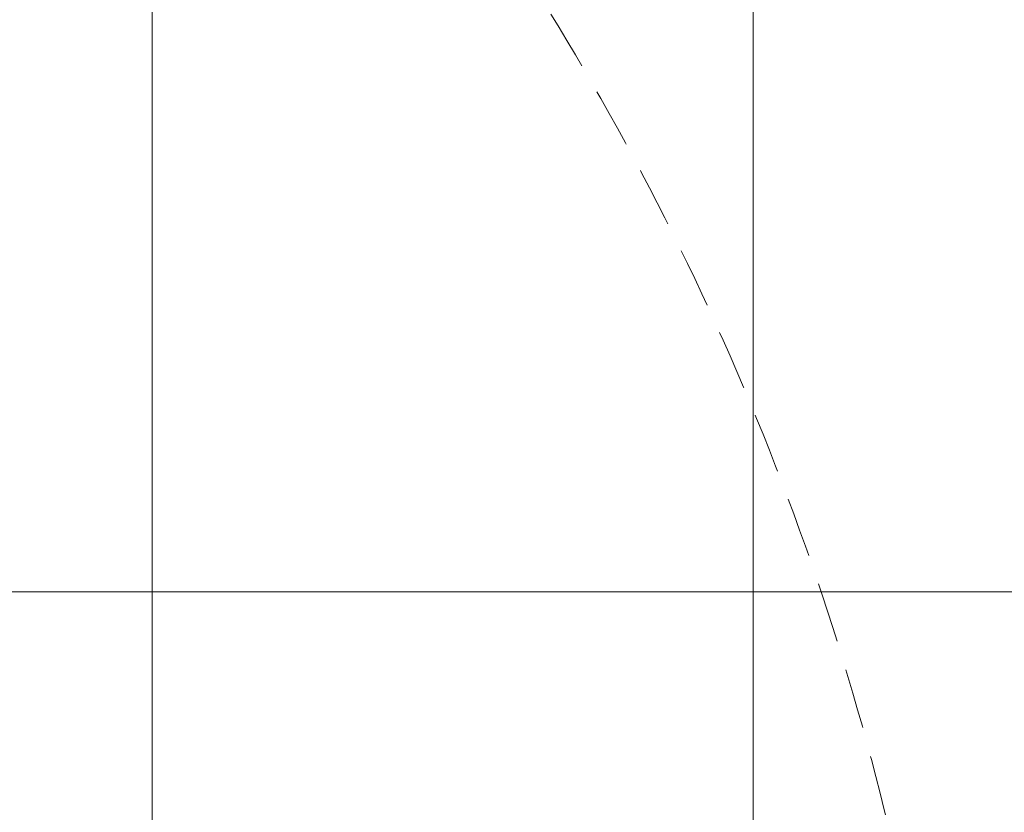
# Model space of a CAD drawing. Header units: millimetres. Extents: x 3652085 to 3778338, y -303702 to -273644.
# Tile 31 of 256: x 3656548 to 3656808, y -276234 to -276025. Entities that reach past the tile are written whole.
import ezdxf

# ---------------------------------------------------------------- set-up
doc = ezdxf.new("R2010")
doc.units = ezdxf.units.MM
doc.linetypes.add('HIDDEN2', pattern=[4.7624999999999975, 3.174999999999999, -1.587499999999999])
doc.layers.add('!!!! BALCONY', color=7, linetype='Continuous')
doc.layers.add('DOOR-IDEN   (HAUSART)', color=43, linetype='Continuous', lineweight=5)

# ---------------------------------------------------------------- blocks, each defined once
blk = doc.blocks.new('A$C054672D4 (2-2)')
at = {"color": 7, "linetype": 'HIDDEN2', "ltscale": 5}
blk.add_arc((646.6153032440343, 543.6771682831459, 33706.18410929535), 741.5373520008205, 270.889844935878, 0.4247055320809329, dxfattribs=at)

msp = doc.modelspace()

# ---------------------------------------------------------------- hatches: boundary and pattern name
at = {"layer": '!!!! BALCONY', "linetype": 'Continuous', "lineweight": 13}
h = msp.add_hatch(dxfattribs=at)
h.set_pattern_fill('NET', color=252, scale=50, angle=360, style=0)
h.set_pattern_definition([(359.9999999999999, (3852956.768149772, -411113.6295246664), (7.776507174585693e-14, 158.75), []), (90, (3852956.768149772, -411113.6295246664), (-158.75, 8.748570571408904e-14), [])])
h.paths.add_polyline_path([(3656189.316684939, -276684.6431689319), (3656189.316684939, -276683.8531733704), (3656190.89737294, -276683.8531733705), (3656191.687788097, -276683.0631778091), (3656191.687788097, -276682.2730943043), (3656193.268618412, -276682.2730943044), (3656195.214770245, -276683.5483615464), (3656198.989237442, -276683.891340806), (3656198.801382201, -276682.2730943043), (3656201.172627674, -276682.2730943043), (3656201.962900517, -276683.0631778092), (3656202.753315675, -276683.0631778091), (3656203.543730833, -276683.8531733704), (3656208.286079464, -276683.8531733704), (3656209.076494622, -276684.643168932), (3656213.818843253, -276684.6431689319), (3656214.609258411, -276685.4331644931), (3656216.980503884, -276685.4331644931), (3656217.770919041, -276686.2231600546), (3656218.561334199, -276686.2231600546), (3656221.722852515, -276687.013155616), (3656222.513267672, -276687.0131556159), (3656224.884370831, -276687.8031511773), (3656227.255616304, -276687.8031511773), (3656228.046031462, -276688.3538842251), (3656230.41713462, -276688.3538842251), (3656230.41713462, -276687.8031511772), (3656231.207549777, -276687.8031511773), (3656231.997964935, -276687.0131556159), (3656240.692389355, -276687.0131556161), (3656241.482804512, -276686.2231600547), (3656249.386671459, -276686.2231600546), (3656250.177086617, -276685.4331644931), (3656252.54833209, -276685.4331644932), (3656252.54833209, -276684.6431689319), (3656254.129020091, -276684.6431689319), (3656254.919435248, -276683.8531733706), (3656262.033029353, -276683.8531733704), (3656262.82344451, -276684.6431689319), (3656263.613859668, -276684.6431689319), (3656264.404132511, -276685.4331644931), (3656268.356208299, -276685.4331644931), (3656269.146623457, -276684.6431689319), (3656274.679387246, -276684.6431689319), (3656276.260075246, -276683.8531733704), (3656294.79629625, -276683.8531733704), (3656296.020027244, -276683.8531733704), (3656296.020027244, -276683.0631778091), (3656299.971960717, -276683.0631778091), (3656300.762375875, -276682.2730943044), (3656312.61831861, -276682.2730943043), (3656314.199148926, -276683.063177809), (3656314.989564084, -276683.8531733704), (3656315.779836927, -276683.8531733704), (3656317.360667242, -276684.6431689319), (3656318.941497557, -276686.2231600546), (3656321.312600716, -276686.2231600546), (3656322.103015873, -276685.4331644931), (3656335.539788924, -276685.4331644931), (3656335.539788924, -276684.6431689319), (3656347.39573166, -276684.6431689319), (3656348.186146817, -276683.8531733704), (3656352.928495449, -276683.8531733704), (3656352.928495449, -276683.0631778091), (3656354.509325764, -276683.0631778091), (3656354.509325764, -276683.8531733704), (3656356.090013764, -276683.8531733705), (3656358.461259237, -276686.2231600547), (3656360.042089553, -276686.2231600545), (3656360.042089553, -276687.0131556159), (3656361.622777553, -276687.0131556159), (3656361.622777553, -276685.4331644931), (3656363.994023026, -276685.4331644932), (3656364.784438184, -276684.6431689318), (3656373.478720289, -276684.6431689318), (3656374.269135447, -276685.4331644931), (3656375.059550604, -276685.4331644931), (3656375.849965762, -276686.2231600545), (3656376.640380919, -276685.4331644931), (3656377.430796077, -276685.4331644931), (3656379.011484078, -276684.6431689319), (3656381.382729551, -276683.8531733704), (3656382.963559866, -276683.8531733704), (3656383.753975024, -276683.0631778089), (3656386.91549334, -276683.063177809), (3656387.705908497, -276683.8531733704), (3656389.286738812, -276683.8531733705), (3656390.867426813, -276684.6431689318), (3656392.448257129, -276685.4331644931), (3656394.819502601, -276685.4331644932), (3656395.609775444, -276684.6431689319), (3656399.561851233, -276684.6431689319), (3656400.35226639, -276683.8531733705), (3656410.627378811, -276683.8531733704), (3656410.627378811, -276684.6431689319), (3656418.531245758, -276684.6431689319), (3656419.321660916, -276683.8531733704), (3656421.692906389, -276683.8531733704), (3656423.273736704, -276682.2731822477), (3656423.273736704, -276682.2730943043), (3656424.854424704, -276682.2730943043), (3656425.644839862, -276683.0631778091), (3656426.43525502, -276683.8531733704), (3656428.806500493, -276683.8531733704), (3656429.596773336, -276684.6431689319), (3656436.71036744, -276684.6431689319), (3656437.500782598, -276683.8531733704), (3656437.500782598, -276683.063177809), (3656438.291197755, -276682.2730943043), (3656439.081612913, -276682.2730943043), (3656439.872028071, -276681.4830987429), (3656442.243131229, -276681.4830987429), (3656442.243131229, -276682.2730943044), (3656444.614376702, -276682.2730943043), (3656445.404791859, -276683.0631778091), (3656446.195207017, -276683.063177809), (3656446.98547986, -276683.8531733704), (3656455.67990428, -276683.8531733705), (3656456.470319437, -276684.6431689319), (3656459.631837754, -276684.6431689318), (3656460.422252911, -276685.4331644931), (3656464.374186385, -276685.4331644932), (3656465.164601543, -276684.6431689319), (3656467.535847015, -276684.6431689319), (3656468.326262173, -276683.8531733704), (3656478.601374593, -276683.8531733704), (3656479.391789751, -276684.6431689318), (3656484.92455354, -276684.6431689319), (3656487.295656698, -276685.4331644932), (3656489.423528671, -276684.6431689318), (3656498.551042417, -276684.6431689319), (3656499.341457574, -276683.8531733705), (3656499.341457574, -276683.0631778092), (3656500.131872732, -276682.2730943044), (3656500.922287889, -276682.2730943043), (3656501.712703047, -276681.4830987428), (3656504.083806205, -276681.4830987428), (3656504.083806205, -276682.2730943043), (3656506.455051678, -276682.2730943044), (3656507.245466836, -276683.0631778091), (3656508.035881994, -276683.0631778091), (3656508.826154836, -276683.8531733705), (3656517.520579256, -276683.8531733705), (3656518.310994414, -276684.6431689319), (3656521.47251273, -276684.6431689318), (3656522.262927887, -276685.4331644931), (3656526.214861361, -276685.4331644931), (3656527.005276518, -276684.643168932), (3656529.376521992, -276684.6431689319), (3656530.166937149, -276683.8531733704), (3656540.442049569, -276683.8531733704), (3656541.232464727, -276684.6431689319), (3656546.765228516, -276684.6431689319), (3656549.136331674, -276685.4331644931), (3656551.507577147, -276685.4331644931), (3656552.359659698, -276685.8589796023), (3656556.934837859, -276683.8532065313), (3656557.725253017, -276684.6432020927), (3656563.258016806, -276684.6432020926), (3656565.629119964, -276685.433197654), (3656567.756991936, -276684.6432020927), (3656576.884505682, -276684.6432020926), (3656577.67492084, -276683.8532065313), (3656577.67492084, -276683.06321097), (3656578.465335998, -276682.2731274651), (3656579.255751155, -276682.273127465), (3656580.046166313, -276681.4831319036), (3656582.417269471, -276681.4831319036), (3656582.417269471, -276682.2731274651), (3656584.788514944, -276682.2731274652), (3656585.578930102, -276683.0632109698), (3656586.369345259, -276683.0632109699), (3656587.159618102, -276683.8532065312), (3656595.854042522, -276683.8532065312), (3656596.64445768, -276684.6432020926), (3656607.553502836, -276684.6431689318), (3656610.715021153, -276683.8531733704), (3656612.295851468, -276683.8531733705), (3656613.086266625, -276683.0631778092), (3656613.876539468, -276683.063177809), (3656614.666954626, -276682.2730943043), (3656616.247784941, -276682.2730943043), (3656618.760348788, -276682.5195117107), (3656622.191695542, -276683.2053822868), (3656624.151794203, -276682.2730943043), (3656625.732482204, -276682.2730943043), (3656626.522897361, -276683.0631778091), (3656628.103727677, -276683.0631778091), (3656628.103727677, -276683.8531733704), (3656630.47497315, -276683.8531733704), (3656631.265245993, -276684.6431689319), (3656634.426906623, -276684.6431689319), (3656635.217321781, -276685.4331644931), (3656639.169255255, -276685.4331644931), (3656639.959670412, -276686.2231600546), (3656645.492434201, -276686.2231600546), (3656646.282849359, -276685.4331644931), (3656651.815613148, -276685.4331644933), (3656652.606028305, -276684.6431689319), (3656657.348376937, -276684.6431689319), (3656658.138792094, -276683.8531733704), (3656666.8330742, -276683.8531733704), (3656666.8330742, -276684.6431689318), (3656692.125789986, -276684.6431689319), (3656692.125789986, -276683.8531733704), (3656693.706477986, -276683.8531733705), (3656694.496893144, -276683.0631778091), (3656694.496893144, -276682.2730943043), (3656696.077723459, -276682.2730943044), (3656698.023875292, -276683.5483615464), (3656701.798342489, -276683.891340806), (3656701.610487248, -276682.2730943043), (3656703.981732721, -276682.2730943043), (3656704.772005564, -276683.0631778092), (3656705.562420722, -276683.0631778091), (3656706.352835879, -276683.8531733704), (3656708.339456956, -276683.8531733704), (3656709.920144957, -276683.8531733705), (3656710.710560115, -276683.0631778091), (3656710.710560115, -276682.2730943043), (3656712.29139043, -276682.2730943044), (3656714.237542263, -276683.5483615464), (3656718.01200946, -276683.891340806), (3656717.824154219, -276682.2730943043), (3656720.195399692, -276682.2730943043), (3656720.985672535, -276683.0631778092), (3656721.776087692, -276683.0631778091), (3656722.566502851, -276683.8531733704), (3656725.329446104, -276683.8531733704), (3656725.329446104, -276688.8984505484), (3656725.329446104, -276690.8812360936), (3656724.640961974, -276690.8812360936), (3656724.640961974, -276691.8569804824), (3656723.850966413, -276691.8569804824), (3656724.640961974, -276692.64739564), (3656725.430957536, -276693.4376684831), (3656725.430957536, -276697.3897442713), (3656726.220953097, -276698.1801594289), (3656726.220953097, -276708.4552718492), (3656725.430957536, -276708.4552718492), (3656725.430957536, -276716.3591387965), (3656726.220953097, -276717.1495539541), (3656726.220953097, -276719.5207994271), (3656727.010948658, -276720.3112145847), (3656727.010948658, -276721.1016297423), (3656727.801032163, -276721.1016297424), (3656727.801032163, -276722.682317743), (3656727.010948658, -276723.4727329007), (3656726.220953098, -276724.2631480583), (3656726.220953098, -276726.6343935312), (3656725.430957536, -276727.4246663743), (3656725.430957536, -276734.5382604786), (3656726.220953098, -276735.3286756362), (3656727.010948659, -276735.3286756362), (3656727.801032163, -276736.1190907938), (3656727.801032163, -276736.9095059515), (3656728.591027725, -276737.6999211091), (3656728.591027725, -276740.0710242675), (3656727.801032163, -276740.0710242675), (3656727.801032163, -276742.4422697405), (3656727.010948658, -276743.2326848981), (3656727.010948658, -276744.0231000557), (3656726.220953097, -276744.8133728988), (3656726.220953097, -276753.5077973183), (3656725.430957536, -276754.298212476), (3656725.430957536, -276757.4597307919), (3656724.640961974, -276758.2501459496), (3656724.640961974, -276762.2020794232), (3656725.430957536, -276762.9924945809), (3656725.430957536, -276765.3637400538), (3656726.220953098, -276766.1541552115), (3656726.220953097, -276776.4292676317), (3656725.430957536, -276777.2196827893), (3656725.430957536, -276782.7524465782), (3656724.640961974, -276785.1235497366), (3656725.430957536, -276787.2514217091), (3656725.430957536, -276796.3789354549), (3656726.220953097, -276797.1693506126), (3656727.010948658, -276797.1693506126), (3656727.801032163, -276797.9597657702), (3656727.801032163, -276798.354973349), (3656727.801032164, -276798.7501809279), (3656728.591027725, -276799.5405960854), (3656728.591027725, -276801.9116992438), (3656727.801032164, -276801.9116992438), (3656727.801032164, -276804.2829447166), (3656727.010948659, -276805.0733598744), (3656727.010948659, -276805.8637750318), (3656726.483452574, -276806.3914562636), (3656726.220953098, -276806.6540478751), (3656726.220953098, -276808.4359372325, -0.317837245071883), (3656726.720853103, -276809.1429026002), (3656726.720853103, -276816.3914526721), (3656726.720853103, -276820.3264102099), (3656779.969026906, -276820.3264102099), (3656894.711245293, -276820.3264102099), (3656894.711245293, -276685.3507641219), (3656894.711245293, -276679.2746308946), (3656894.711245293, -276669.2746308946), (3656894.711245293, -276646.1024424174), (3656894.711245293, -276220.0949484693), (3656983.078144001, -276193.2772118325), (3656806.344346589, -276169.7019654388), (3656894.711245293, -276146.3549058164), (3656894.711245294, -275978.2431308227), (3656894.711245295, -275935.3198270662), (3656894.711245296, -275669.8847557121), (3656894.711245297, -275537.8881652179), (3656894.711245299, -275005.8916169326), (3656178.040870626, -275005.8916169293), (3656128.420972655, -275005.8916169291), (3656123.175843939, -275005.891616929), (3656123.175843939, -275009.639172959), (3656123.9658395, -275010.4295881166), (3656123.9658395, -275020.7047005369), (3656123.175843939, -275020.7047005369), (3656123.175843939, -275028.6085674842), (3656123.9658395, -275029.3989826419), (3656123.9658395, -275031.7702281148), (3656124.755835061, -275032.5606432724), (3656124.755835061, -275033.35105843), (3656125.545918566, -275033.35105843), (3656125.545918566, -275034.9317464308), (3656124.755835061, -275035.7221615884), (3656123.9658395, -275036.5125767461), (3656123.9658395, -275038.883822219), (3656123.175843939, -275039.674095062), (3656123.175843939, -275046.7876891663), (3656123.9658395, -275047.5781043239), (3656124.755835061, -275047.5781043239), (3656125.545918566, -275048.3685194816), (3656125.545918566, -275049.1589346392), (3656126.335914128, -275049.9493497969), (3656126.335914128, -275052.3204529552), (3656125.545918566, -275052.3204529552), (3656125.545918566, -275054.6916984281), (3656124.755835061, -275055.4821135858), (3656124.755835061, -275056.2725287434), (3656123.9658395, -275057.0628015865), (3656123.9658395, -275065.757226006), (3656123.175843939, -275066.5476411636), (3656123.175843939, -275069.7091594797), (3656122.385848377, -275070.4995746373), (3656122.385848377, -275070.5493652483), (3656121.593587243, -275070.5493652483), (3656121.593587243, -275071.5698149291), (3656122.383582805, -275072.3602300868), (3656122.383582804, -275077.8929938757), (3656123.173578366, -275078.6834090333), (3656123.173578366, -275083.4257576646), (3656123.963573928, -275084.2161728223), (3656123.963573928, -275092.9104549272), (3656123.173578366, -275092.9104549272), (3656123.173578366, -275105.8916169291), (3656123.173578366, -275118.2031707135), (3656123.963573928, -275118.2031707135), (3656123.963573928, -275119.7838587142), (3656124.753569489, -275120.5742738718), (3656125.543652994, -275120.5742738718), (3656125.543652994, -275122.1551041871), (3656124.268385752, -275124.1012560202), (3656123.925406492, -275127.875723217), (3656125.543652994, -275127.6878679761), (3656125.543652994, -275130.059113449), (3656124.753569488, -275130.8493862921), (3656124.753569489, -275131.6398014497), (3656123.963573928, -275132.4302166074), (3656123.963573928, -275137.1725652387), (3656123.173578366, -275137.9629803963), (3656123.173578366, -275142.7053290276), (3656122.383582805, -275143.4957441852), (3656122.383582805, -275145.8669896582), (3656121.593587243, -275146.6574048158), (3656121.593587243, -275147.4478199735), (3656120.803591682, -275150.6093382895), (3656120.803591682, -275151.3997534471), (3656120.013596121, -275153.7708566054), (3656120.013596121, -275156.1421020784), (3656119.462863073, -275156.932517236), (3656119.462863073, -275159.3036203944), (3656120.013596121, -275159.3036203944), (3656120.013596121, -275160.0940355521), (3656120.803591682, -275160.8844507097), (3656120.803591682, -275169.5788751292), (3656121.593587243, -275170.3692902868), (3656121.593587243, -275178.2731572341), (3656122.383582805, -275179.0635723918), (3656122.383582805, -275181.4348178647), (3656123.173578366, -275181.4348178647), (3656123.173578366, -275183.0155058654), (3656123.963573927, -275183.8059210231), (3656123.963573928, -275190.9195151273), (3656123.173578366, -275191.7099302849), (3656123.173578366, -275192.5003454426), (3656122.383582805, -275193.2906182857), (3656122.383582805, -275197.2426940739), (3656123.173578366, -275198.0331092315), (3656123.173578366, -275203.5658730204), (3656123.963573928, -275205.1465610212), (3656123.963573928, -275224.9065130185), (3656124.753569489, -275224.9065130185), (3656124.753569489, -275228.8584464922), (3656125.543652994, -275229.6488616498), (3656125.543652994, -275241.5048043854), (3656124.753569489, -275243.0856347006), (3656123.963573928, -275243.8760498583), (3656123.963573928, -275244.6663227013), (3656123.173578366, -275246.2471530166), (3656121.593587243, -275247.8279833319), (3656121.593587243, -275250.1990864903), (3656122.383582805, -275250.9895016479), (3656122.383582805, -275264.4262746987), (3656123.173578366, -275264.4262746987), (3656123.173578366, -275276.2822174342), (3656123.963573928, -275277.0726325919), (3656123.963573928, -275281.8149812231), (3656124.753569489, -275281.8149812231), (3656124.753569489, -275283.3958115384), (3656123.963573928, -275283.3958115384), (3656123.963573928, -275284.9764995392), (3656121.593587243, -275287.3477450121), (3656121.593587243, -275288.9285753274), (3656120.803591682, -275290.5092633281), (3656122.383582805, -275290.5092633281), (3656122.383582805, -275292.880508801), (3656123.173578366, -275293.6709239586), (3656123.173578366, -275302.3652060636), (3656122.383582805, -275303.1556212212), (3656122.383582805, -275303.9460363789), (3656121.593587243, -275304.7364515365), (3656122.383582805, -275305.5268666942), (3656122.383582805, -275306.3172818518), (3656123.173578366, -275307.8979698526), (3656123.963573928, -275310.2692153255), (3656123.963573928, -275311.8500456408), (3656124.753569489, -275312.6404607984), (3656124.753569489, -275315.8019791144), (3656123.963573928, -275316.592394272), (3656123.963573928, -275318.1732245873), (3656123.173578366, -275319.7539125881), (3656122.383582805, -275321.3347429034), (3656122.383582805, -275323.7059883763), (3656123.173578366, -275324.4962612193), (3656123.173578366, -275328.4483370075), (3656123.963573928, -275329.2387521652), (3656123.963573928, -275339.5138645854), (3656123.173578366, -275339.5138645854), (3656123.173578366, -275347.4177315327), (3656123.963573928, -275348.2081466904), (3656123.963573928, -275350.5793921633), (3656125.54356505, -275352.1602224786), (3656125.543652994, -275352.1602224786), (3656125.543652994, -275353.7409104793), (3656124.753569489, -275354.531325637), (3656123.963573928, -275355.3217407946), (3656123.963573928, -275357.6929862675), (3656123.173578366, -275358.4832591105), (3656123.173578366, -275365.5968532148), (3656123.963573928, -275366.3872683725), (3656124.753569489, -275366.3872683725), (3656125.543652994, -275367.1776835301), (3656125.543652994, -275367.9680986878), (3656126.333648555, -275368.7585138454), (3656126.333648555, -275371.1296170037), (3656125.148663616, -275374.6864599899), (3656123.963573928, -275375.871965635), (3656123.963573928, -275384.5663900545), (3656123.173578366, -275385.3568052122), (3656123.173578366, -275388.5183235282), (3656122.383582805, -275389.3087386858), (3656122.383582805, -275389.3585292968), (3656122.382729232, -275392.6508974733), (3656123.172761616, -275393.441349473), (3656123.962757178, -275395.0221797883), (3656123.962757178, -275395.8124526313), (3656124.752752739, -275396.6028677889), (3656125.542836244, -275398.1836981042), (3656125.542836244, -275410.0396408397), (3656124.752752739, -275410.8300559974), (3656124.752752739, -275414.7819894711), (3656123.962757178, -275414.7819894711), (3656123.962757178, -275416.0057204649), (3656123.962757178, -275434.5419414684), (3656123.172761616, -275436.1226294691), (3656123.172761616, -275441.6553932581), (3656122.382766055, -275442.4458084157), (3656122.382766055, -275446.3978842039), (3656123.172761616, -275447.188157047), (3656123.172761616, -275447.9785722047), (3656123.962757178, -275448.7689873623), (3656123.962757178, -275455.8825814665), (3656123.172761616, -275456.6729966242), (3656123.172761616, -275458.2536846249), (3656122.382766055, -275458.2536846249), (3656122.382766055, -275460.6249300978), (3656121.592770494, -275461.4153452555), (3656121.592770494, -275469.3192122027), (3656120.802774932, -275470.1096273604), (3656120.802774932, -275478.8040517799), (3656120.012779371, -275479.5944669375), (3656120.012779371, -275480.3848820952), (3656119.462046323, -275482.7559852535), (3656120.012779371, -275483.5464004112), (3656120.012779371, -275485.9176458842), (3656120.802774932, -275488.2887490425), (3656120.802774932, -275489.0791642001), (3656121.856118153, -275493.2945852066), (3656122.382766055, -275493.8215128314), (3656122.382766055, -275496.1927583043), (3656123.172761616, -275496.983173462), (3656123.172761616, -275501.7255220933), (3656123.962757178, -275502.5159372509), (3656123.962757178, -275507.2582858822), (3656124.752752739, -275508.0487010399), (3656124.752752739, -275508.8391161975), (3656125.542836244, -275509.6293890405), (3656125.542836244, -275512.0006345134), (3656123.924589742, -275511.8127792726), (3656124.267569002, -275515.5872464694), (3656125.542836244, -275517.5333983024), (3656125.542836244, -275519.1142286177), (3656124.752752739, -275519.1142286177), (3656123.962757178, -275519.9046437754), (3656123.962757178, -275521.4853317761), (3656123.172761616, -275521.4853317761), (3656123.172762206, -275561.7963261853), (3656123.962757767, -275561.7963261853), (3656123.962757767, -275563.3963297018), (3656123.172729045, -275563.3963297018), (3656123.172729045, -275567.8536482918), (3656123.962724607, -275568.6440634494), (3656121.956951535, -275573.2192416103), (3656122.382766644, -275574.0713241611), (3656122.382766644, -275576.4425696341), (3656123.172762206, -275578.8136727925), (3656123.172762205, -275584.3464365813), (3656123.962757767, -275585.136851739), (3656123.962757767, -275595.4119641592), (3656123.172762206, -275596.2023793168), (3656123.172762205, -275598.5736247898), (3656122.382766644, -275599.3640399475), (3656122.382766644, -275603.3159734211), (3656123.172762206, -275604.1063885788), (3656123.172762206, -275607.2679068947), (3656123.962757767, -275608.0583220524), (3656123.962757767, -275616.7527464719), (3656124.752753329, -275617.5430193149), (3656124.752753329, -275618.3334344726), (3656125.542836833, -275619.1238496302), (3656125.542836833, -275621.4950951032), (3656126.332832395, -275621.4950951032), (3656126.332832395, -275623.8661982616), (3656125.542836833, -275624.6566134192), (3656125.542836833, -275625.4470285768), (3656124.752753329, -275626.2374437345), (3656123.962757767, -275626.2374437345), (3656123.172762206, -275627.0278588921), (3656123.172762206, -275636.1553726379), (3656122.634366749, -275637.6055537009), (3656122.926895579, -275638.8904952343), (3656117.043588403, -275638.8904952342), (3656116.253173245, -275639.6804907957), (3656111.677995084, -275637.6747177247), (3656110.825912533, -275638.1005328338), (3656108.45466706, -275638.1005328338), (3656106.083563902, -275638.890528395), (3656100.550800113, -275638.890528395), (3656099.760384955, -275639.6805239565), (3656089.485272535, -275639.6805239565), (3656088.694857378, -275638.890528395), (3656086.323611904, -275638.8905283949), (3656085.533196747, -275638.1005328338), (3656081.581263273, -275638.1005328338), (3656080.790848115, -275638.8905283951), (3656077.6293298, -275638.890528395), (3656076.838914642, -275639.6805239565), (3656073.0136602, -275640.7306096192), (3656069.188405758, -275638.8905283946), (3656059.017379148, -275638.9293086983), (3656054.930514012, -275638.9448911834), (3656054.930514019, -275638.9067629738, -0.2714218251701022), (3656051.91028835, -275638.8763389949), (3656051.910952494, -275669.8843659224), (3656051.910952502, -275669.8847557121), (3656051.911539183, -275697.2761210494), (3656051.925506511, -276349.3925599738), (3656781.128801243, -276349.3972781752, -0.383387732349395), (3656782.022621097, -276350.3916250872), (3656782.022621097, -276351.8916250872, -0.414213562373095), (3656781.522621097, -276352.3916250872), (3656780.522621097, -276352.3916250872), (3656780.522621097, -276351.8916250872), (3656779.022621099, -276351.8916250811, 0.4142135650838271), (3656778.022621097, -276352.8916250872), (3656778.022621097, -276364.5916250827), (3656782.022621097, -276364.5916250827), (3656782.022621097, -276363.5916250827), (3656783.022621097, -276363.5916250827), (3656783.022621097, -276364.5916250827), (3656783.022621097, -276379.2916250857), (3656780.822621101, -276379.2916250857), (3656780.822621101, -276381.1916250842), (3656779.022621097, -276381.1916250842), (3656779.022621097, -276379.1416250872), (3656772.722621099, -276379.1416250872, 0.4142135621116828), (3656771.2226211, -276380.6416250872), (3656771.2226211, -276386.8720098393), (3656770.922621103, -276387.3916250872), (3656771.2226211, -276387.9112403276), (3656771.222621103, -276394.1416250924, 0.4142135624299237), (3656772.7226211, -276395.6416250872), (3656779.022621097, -276395.6416250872), (3656779.022621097, -276393.5916250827), (3656780.822621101, -276393.5916250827), (3656780.822621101, -276395.4916250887), (3656783.022621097, -276395.4916250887), (3656783.022621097, -276404.8916250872), (3656793.022621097, -276404.8916250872), (3656793.022621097, -276403.3921482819), (3656792.199982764, -276399.8921482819), (3656797.949979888, -276399.8921482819), (3656797.949982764, -276399.8923335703), (3656803.699982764, -276399.8923335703), (3656803.022621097, -276403.3923335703), (3656803.022621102, -276415.3918103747, -0.4142135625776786), (3656799.022621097, -276419.3918103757), (3656785.641340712, -276419.3918103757), (3656785.641340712, -276432.3918103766, -0.4142135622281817), (3656783.641340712, -276434.3918103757), (3656782.641340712, -276434.3918103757), (3656782.641340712, -276438.8916250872), (3656782.641340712, -276440.2058742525), (3656782.671340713, -276440.2578357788), (3656782.671340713, -276441.4456637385), (3656782.671340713, -276444.5257849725), (3656782.664065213, -276441.4456637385), (3656782.266226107, -276441.4456637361, 0.07304376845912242), (3656782.641340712, -276445.8916250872), (3656782.64134071, -276489.8916250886, -0.4142135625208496), (3656781.141340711, -276491.3916250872), (3656643.383714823, -276491.3916250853, -0.2088641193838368), (3656642.283302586, -276490.9109841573, -0.06663226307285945), (3656635.708427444, -276481.5856815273, -0.5632510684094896), (3656637.038196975, -276479.3916250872), (3656751.641340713, -276479.3916250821, 0.4142023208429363), (3656758.641340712, -276472.3916250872), (3656758.641340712, -276441.4456637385), (3656758.641340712, -276434.3918103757), (3656757.641340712, -276434.3918103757, -0.414213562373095), (3656755.641340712, -276432.3918103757), (3656755.641340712, -276419.3918103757), (3656754.22361976, -276419.3918103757), (3656744.022621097, -276419.3918103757), (3656212.624995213, -276419.3918103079), (3656198.12603126, -276419.3918103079), (3656190.793129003, -276419.3918103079), (3656188.040870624, -276419.3918103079), (3656178.040870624, -276419.3918103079), (3656133.9264382, -276419.3918103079), (3656123.725439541, -276419.3918103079), (3656068.9264382, -276419.3918103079, -0.414213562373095), (3656064.9264382, -276415.3918103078), (3656064.9264382, -276406.3918103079), (3656062.4264382, -276406.3918103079, -0.9999999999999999), (3656054.4264382, -276406.3918103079), (3656051.926438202, -276406.3918103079), (3656051.926438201, -276422.897543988, -0.2697335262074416), (3656054.930514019, -276422.8767349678), (3656069.188405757, -276422.8929695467), (3656073.013660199, -276421.0528883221), (3656076.838914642, -276422.1029739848), (3656077.629329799, -276422.8929695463), (3656080.790848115, -276422.8929695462), (3656081.581263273, -276423.6829651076), (3656085.533196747, -276423.6829651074), (3656086.323611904, -276422.8929695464), (3656088.694857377, -276422.8929695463), (3656089.485272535, -276422.1029739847), (3656099.760384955, -276422.1029739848), (3656100.550800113, -276422.8929695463), (3656106.083563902, -276422.8929695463), (3656108.45466706, -276423.6829651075), (3656110.825912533, -276423.6829651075), (3656111.677995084, -276424.1087802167), (3656116.253173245, -276422.1030071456), (3656117.043588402, -276422.893002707), (3656122.926895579, -276422.893002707), (3656122.634366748, -276424.1779442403), (3656123.172762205, -276425.6281253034), (3656123.172762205, -276434.7556390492), (3656123.962757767, -276435.5460542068), (3656124.752753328, -276435.5460542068), (3656125.542836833, -276436.3364693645), (3656125.542836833, -276437.1268845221), (3656126.332832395, -276437.9172996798), (3656126.332832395, -276440.2884028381), (3656125.542836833, -276440.2884028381), (3656125.542836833, -276442.659648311), (3656124.752753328, -276443.4500634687), (3656124.752753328, -276444.2404786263), (3656123.962757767, -276445.0307514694), (3656123.962757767, -276453.7251758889), (3656123.172762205, -276454.5155910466), (3656123.172762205, -276457.6771093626), (3656122.382766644, -276458.4675245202), (3656122.382766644, -276462.4194579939), (3656123.172762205, -276463.2098731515), (3656123.172762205, -276465.5811186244), (3656123.962757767, -276466.371533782), (3656123.962757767, -276476.6466462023), (3656123.172762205, -276477.4370613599), (3656123.172762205, -276482.9698251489), (3656122.382766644, -276485.3409283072), (3656122.382766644, -276487.7121737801), (3656121.956951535, -276488.5642563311), (3656123.962724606, -276493.1394344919), (3656123.172729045, -276493.9298496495), (3656123.172729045, -276498.3871682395), (3656123.962757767, -276498.3871682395), (3656123.962757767, -276499.987171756), (3656123.172762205, -276499.987171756), (3656123.172761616, -276540.2981661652), (3656123.962757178, -276540.2981661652), (3656123.962757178, -276541.878854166), (3656124.752752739, -276542.6692693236), (3656125.542836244, -276542.6692693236), (3656125.542836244, -276544.2500996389), (3656124.267569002, -276546.1962514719), (3656123.924589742, -276549.9707186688), (3656125.542836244, -276549.7828634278), (3656125.542836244, -276552.1541089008), (3656124.752752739, -276552.9443817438), (3656124.752752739, -276553.7347969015), (3656123.962757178, -276554.5252120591), (3656123.962757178, -276559.2675606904), (3656123.172761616, -276560.057975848), (3656123.172761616, -276564.8003244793), (3656122.382766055, -276565.590739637), (3656122.382766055, -276567.9619851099), (3656121.592770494, -276568.7524002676), (3656121.592770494, -276569.5428154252), (3656120.802774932, -276572.7043337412), (3656120.802774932, -276573.4947488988), (3656120.012779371, -276575.8658520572), (3656120.012779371, -276578.2370975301), (3656119.462046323, -276579.0275126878), (3656119.462046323, -276581.3986158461), (3656120.012779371, -276581.3986158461), (3656120.012779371, -276582.1890310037), (3656120.802774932, -276582.9794461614), (3656120.802774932, -276591.6738705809), (3656121.592770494, -276592.4642857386), (3656121.592770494, -276600.3681526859), (3656122.382766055, -276601.1585678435), (3656122.382766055, -276603.5298133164), (3656123.172761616, -276603.5298133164), (3656123.172761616, -276605.1105013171), (3656123.962757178, -276605.9009164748), (3656123.962757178, -276613.014510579), (3656123.172761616, -276613.8049257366), (3656123.172761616, -276614.5953408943), (3656122.382766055, -276615.3856137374), (3656122.382766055, -276619.3376895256), (3656123.172761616, -276620.1281046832), (3656123.172761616, -276625.6608684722), (3656123.962757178, -276627.2415564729), (3656123.962757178, -276645.7777774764), (3656123.962757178, -276647.0015084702), (3656124.752752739, -276647.0015084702), (3656124.752752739, -276650.9534419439), (3656125.542836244, -276651.7438571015), (3656125.542836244, -276663.599799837), (3656124.752752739, -276665.1806301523), (3656123.962757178, -276665.97104531), (3656123.962757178, -276666.7613181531), (3656123.172761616, -276668.3421484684), (3656121.592770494, -276669.9229787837), (3656121.592770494, -276672.294081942), (3656122.382766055, -276673.0844970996), (3656122.382766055, -276679.2746308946), (3656123.172761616, -276679.2746308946), (3656123.172761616, -276682.2730943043), (3656123.438679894, -276682.2730943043), (3656125.951243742, -276682.5195117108), (3656129.382590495, -276683.2053822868), (3656131.342689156, -276682.2730943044), (3656132.923377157, -276682.2730943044), (3656133.713792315, -276683.0631778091), (3656135.29462263, -276683.0631778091), (3656135.29462263, -276683.8531733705), (3656137.665868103, -276683.8531733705), (3656138.456140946, -276684.6431689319), (3656141.617801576, -276684.6431689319), (3656142.408216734, -276685.4331644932), (3656146.360150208, -276685.4331644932), (3656147.150565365, -276686.2231600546), (3656152.683329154, -276686.2231600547), (3656153.473744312, -276685.4331644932), (3656159.006508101, -276685.4331644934), (3656159.796923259, -276684.6431689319), (3656164.53927189, -276684.6431689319), (3656165.329687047, -276683.8531733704), (3656174.023969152, -276683.8531733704), (3656174.023969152, -276684.6431689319), (3656178.040870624, -276684.6431689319)])

# ---------------------------------------------------------------- block references
at = {"layer": 'DOOR-IDEN   (HAUSART)', "color": 1, "rotation": 89.99999999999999}
msp.add_blockref('A$C054672D4 (2-2)', (3656600.083352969, -277058.0237856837, -33706.18410929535), dxfattribs=at)

doc.saveas('drawing.dxf')
